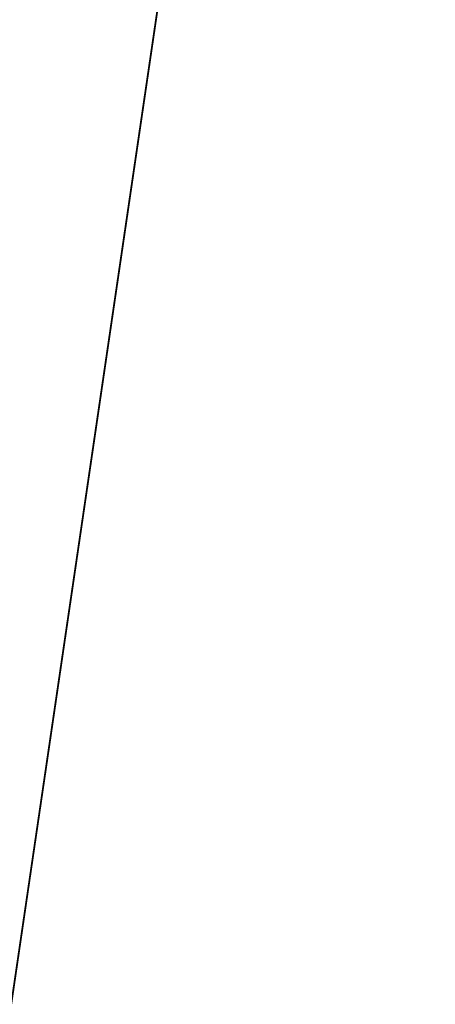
# Model space of a CAD drawing. Extents: x -643 to 643, y -622 to 664.
# Tile 246 of 256: x 613.39 to 618.27, y -80.83 to -69.29. Entities that reach past the tile are written whole.
import ezdxf

# ---------------------------------------------------------------- set-up
doc = ezdxf.new("R2010")
doc.units = 0
doc.layers.get('0').update_dxf_attribs({"color": 13, "linetype": 'CONTINUOUS'})

# ---------------------------------------------------------------- blocks, each defined once
blk = doc.blocks.new('__721__001')
for p, q in [((611.6509891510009, -91.97775545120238, 7.499969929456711), (618.2661861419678, -47.02870645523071, 7.499969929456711)), ((611.6509891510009, -91.97775545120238, 26.49989652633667), (618.2661861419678, -47.02870645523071, 26.49989652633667))]:
    blk.add_line(p, q)
at = {"color": 8}
mesh = blk.add_polyface(dxfattribs=at)
corners = [(616.2781291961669, -46.80996677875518, 7.499969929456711), (609.6842487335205, -91.61447820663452, 5.499978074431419), (609.6842487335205, -91.61447820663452, 7.499969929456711), (616.2781291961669, -46.80996677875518, 5.499978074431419)]
mesh.append_faces([[corners[k] for k in face] for face in [(0, 1, 2), (1, 0, 3)]], dxfattribs={"vtx0": -1, "color": 8})
mesh = blk.add_polyface(dxfattribs=at)
corners = [(616.2781291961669, -46.80996677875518, 28.49988648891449), (609.6842487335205, -91.61447820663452, 26.49989652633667), (609.6842487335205, -91.61447820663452, 28.49988648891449), (616.2781291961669, -46.80996677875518, 26.49989652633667)]
mesh.append_faces([[corners[k] for k in face] for face in [(0, 1, 2), (1, 0, 3)]], dxfattribs={"vtx0": -1, "color": 8})
mesh = blk.add_polyface(dxfattribs=at)
corners = [(618.2661861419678, -47.02870645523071, 26.49989652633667), (611.6509891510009, -91.97775545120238, 7.499969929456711), (611.6509891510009, -91.97775545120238, 26.49989652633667), (618.2661861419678, -47.02870645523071, 7.499969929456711)]
mesh.append_faces([[corners[k] for k in face] for face in [(0, 1, 2), (1, 0, 3)]], dxfattribs={"vtx0": -1, "color": 8})
blk = doc.blocks.new('SKP1AAB')
blk.add_blockref('__721__001', (0, 0))

msp = doc.modelspace()

# ---------------------------------------------------------------- block references
msp.add_blockref('SKP1AAB', (0, 0))

doc.saveas('drawing.dxf')
